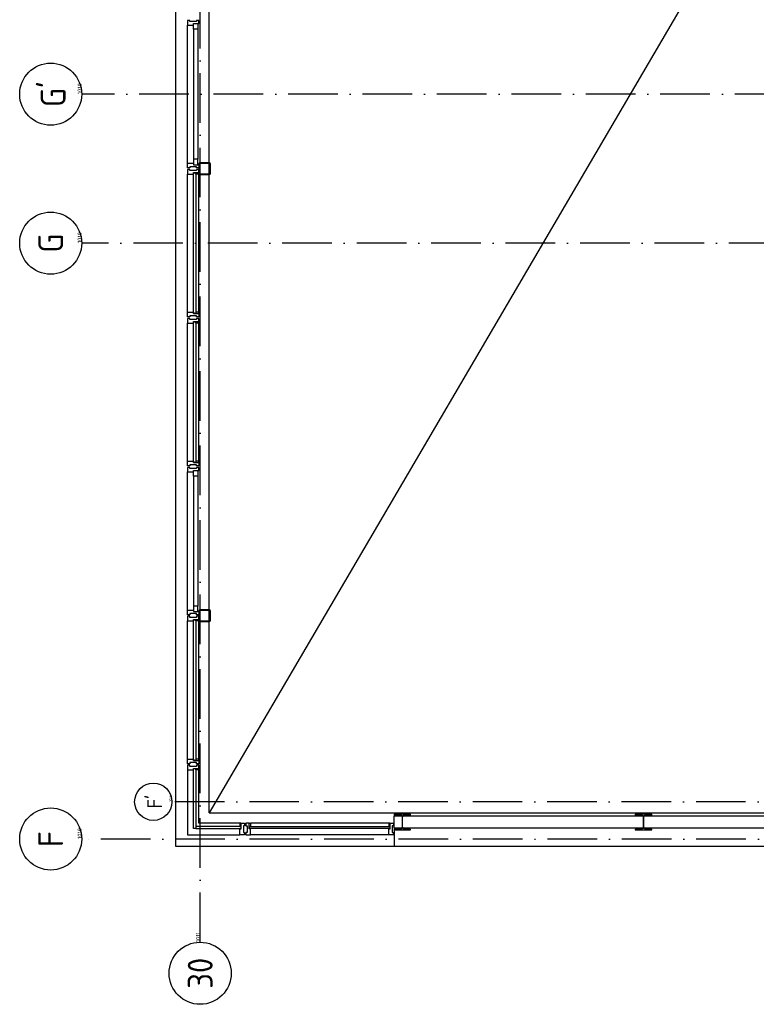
# Model space of a CAD drawing. Extents: x -39327 to 109237, y 358172 to 442272.
# Tile 12 of 96: x 7366 to 16272, y 401795 to 413693. Entities that reach past the tile are written whole.
import ezdxf
from ezdxf.enums import TextEntityAlignment as Align

# ---------------------------------------------------------------- set-up
doc = ezdxf.new("R2010")
doc.units = 0
doc.header["$LTSCALE"] = 100
doc.linetypes.add('DASHDOT', pattern=[9, 6, -1.5, 0, -1.5])
doc.layers.get('0').update_dxf_attribs({"linetype": 'CONTINUOUS'})
for name, color, linetype in [('AL$1----_ALGEMEEN', 7, 'CONTINUOUS'), ('AL$7----_STRAMIEN', 1, 'DASHDOT'), ('AL21----_BUITENWAND', 4, 'CONTINUOUS'), ('AL22----_BINNENWAND', 7, 'CONTINUOUS'), ('AL31----_BUITENKOZ', 7, 'CONTINUOUS'), ('ALN-----_BLOCKNAAM', 2, 'CONTINUOUS'), ('ALXOU---_GLAS', 7, 'CONTINUOUS')]:
    doc.layers.add(name, color=color, linetype=linetype)
doc.styles.get("Standard").update_dxf_attribs({"font": 'ISOCP'})

# ---------------------------------------------------------------- blocks, each defined once
blk = doc.blocks.new('1010')
at = {"layer": 'AL$7----_STRAMIEN', "color": 7, "linetype": 'CONTINUOUS'}
blk.add_circle((0, 750), 750, dxfattribs=at)
at = {"layer": 'ALN-----_BLOCKNAAM', "linetype": 'CONTINUOUS'}
blk.add_text('1010', height=100, dxfattribs=at).set_placement((0, 0))
blk = doc.blocks.new('1011')
at = {"layer": 'AL$7----_STRAMIEN', "color": 7, "linetype": 'CONTINUOUS'}
blk.add_circle((-750, 0), 750, dxfattribs=at)
at = {"layer": 'ALN-----_BLOCKNAAM', "linetype": 'CONTINUOUS'}
blk.add_text('1011', height=100, dxfattribs=at).set_placement((0, 0))

msp = doc.modelspace()

# ---------------------------------------------------------------- linework, layer by layer
at = {"color": 8, "linetype": 'CONTINUOUS'}
for p, q in [((9533, 411950.8), (9533, 411834.8)), ((9541, 411950.8), (9541, 411834.8)), ((9661, 411962.8), (9545, 411962.8)), ((9661, 411954.8), (9545, 411954.8)), ((9665, 411834.8), (9665, 411950.8)), ((9673, 411834.8), (9673, 411950.8)), ((9545, 411830.8), (9661, 411830.8)), ((9545, 411822.8), (9661, 411822.8)), ((9533, 406550.8), (9533, 406434.8)), ((9541, 406550.8), (9541, 406434.8)), ((9661, 406562.8), (9545, 406562.8)), ((9661, 406554.8), (9545, 406554.8)), ((9665, 406434.8), (9665, 406550.8)), ((9673, 406434.8), (9673, 406550.8)), ((9545, 406430.8), (9661, 406430.8)), ((9545, 406422.8), (9661, 406422.8)), ((12093, 404092.8), (11893, 404092.8)), ((11893, 404092.8), (11893, 404082.8)), ((11893, 404082.8), (11971.7, 404082.8)), ((11989.7, 404064.8), (11989.7, 403930.8)), ((11996.2, 403930.8), (11996.2, 404064.8)), ((12014.2, 404082.8), (12093, 404082.8)), ((12093, 404082.8), (12093, 404092.8)), ((11971.7, 403912.8), (11893, 403912.8)), ((11893, 403912.8), (11893, 403902.8)), ((11893, 403902.8), (12093, 403902.8)), ((12093, 403912.8), (12014.2, 403912.8)), ((12093, 403902.8), (12093, 403912.8))]:
    msp.add_line(p, q, dxfattribs=at)
msp.add_lwpolyline([(14911.2, 404064.8, -0.4142136), (14929.2, 404082.8), (15008, 404082.8), (15008, 404092.8), (14808, 404092.8), (14808, 404082.8), (14886.7, 404082.8, -0.4142136), (14904.7, 404064.8), (14904.7, 403930.8, -0.4142136), (14886.7, 403912.8), (14808, 403912.8), (14808, 403902.8), (15008, 403902.8), (15008, 403912.8), (14929.2, 403912.8, -0.4142136), (14911.2, 403930.8)], format="xyb", close=True, dxfattribs=at)
for centre, radius, start, end in [((9545, 411950.8), 12, 90, 180), ((9545, 411950.8), 4, 90, 180), ((9661, 411950.8), 12, 0, 90), ((9661, 411950.8), 4, 0, 90), ((9545, 411834.8), 12, 180, 270), ((9545, 411834.8), 4, 180, 270), ((9661, 411834.8), 4, 270, 0), ((9661, 411834.8), 12, 270, 0), ((9545, 406550.8), 12, 90, 180), ((9545, 406550.8), 4, 90, 180), ((9661, 406550.8), 12, 0, 90), ((9661, 406550.8), 4, 0, 90), ((9545, 406434.8), 12, 180, 270), ((9545, 406434.8), 4, 180, 270), ((9661, 406434.8), 4, 270, 0), ((9661, 406434.8), 12, 270, 0), ((11971.7, 404064.8), 18, 0, 90), ((12014.2, 404064.8), 18, 90, 180), ((11971.7, 403930.8), 18, 270, 0), ((12014.2, 403930.8), 18, 180, 270)]:
    msp.add_arc(centre, radius, start, end, dxfattribs=at)
at = {"layer": 'AL$1----_ALGEMEEN', "color": 8}
for p, q in [((22018, 425207.8), (9658, 404107.8)), ((9658, 404107.8), (22018, 404107.8))]:
    msp.add_line(p, q, dxfattribs=at)
at = {"layer": 'AL$7----_STRAMIEN', "color": 1}
for p, q in [((9548, 402545.4), (9548, 438822.2)), ((31013.3, 412792.8), (8116, 412792.8)), ((32743.1, 410992.8), (8116, 410992.8)), ((80950.4, 404242.8), (9206, 404242.8)), ((86354.3, 403792.8), (8116, 403792.8))]:
    msp.add_line(p, q, dxfattribs=at)
at = {"layer": 'AL21----_BUITENWAND', "color": 8}
for p, q in [((9253, 403702.8), (9253, 424492.8)), ((11893, 404072.8), (22018, 404072.8)), ((11893, 403922.8), (11893, 404072.8)), ((22018, 403922.8), (11893, 403922.8)), ((11893, 403902.8), (11893, 403702.8)), ((11893, 403702.8), (9253, 403702.8)), ((21788, 403702.8), (11893, 403702.8))]:
    msp.add_line(p, q, dxfattribs=at)
at = {"layer": 'AL22----_BINNENWAND', "color": 8}
msp.add_line((9658, 404107.8), (9658, 424492.8), dxfattribs=at)
at = {"layer": 'AL31----_BUITENKOZ', "color": 8, "linetype": 'CONTINUOUS'}
for p, q in [((9400, 413683.8), (9394, 413683.8)), ((9394, 413683.8), (9394, 413664.8)), ((9414, 413683.8), (9400, 413683.8)), ((9423, 413683.8), (9414, 413683.8)), ((9414, 413683.8), (9414, 413683.8)), ((9423, 413669.8), (9423, 413683.8)), ((9513, 413683.8), (9503, 413683.8)), ((9503, 413683.8), (9503, 413669.8)), ((9527, 413683.8), (9513, 413683.8)), ((9513, 413683.8), (9513, 413683.8)), ((9533, 413683.8), (9527, 413683.8)), ((9533, 413644.8), (9533, 413683.8)), ((9394, 413664.8), (9394, 413627.8)), ((9394, 413627.8), (9401, 413627.8)), ((9401, 413627.8), (9405, 413627.8)), ((9405, 413627.8), (9413, 413627.8)), ((9413, 413627.8), (9466, 413627.8)), ((9503, 413669.8), (9423, 413669.8)), ((9466, 413627.8), (9466, 413644.8)), ((9466, 413644.8), (9533, 413644.8)), ((9466, 413644.8), (9520, 413644.8)), ((9466, 413577.8), (9466, 413644.8)), ((9520, 413577.8), (9466, 413577.8)), ((9520, 413644.8), (9520, 413577.8)), ((9520, 412007.8), (9466, 412007.8)), ((9466, 412007.8), (9466, 411940.8)), ((9520, 411940.8), (9520, 412007.8)), ((9394, 411920.7), (9394, 411957.8)), ((9394, 411957.8), (9401, 411957.8)), ((9394, 411901.8), (9394, 411920.7)), ((9400, 411901.8), (9394, 411901.8)), ((9413.5, 411901.8), (9400, 411901.8)), ((9401, 411957.8), (9405, 411957.8)), ((9405, 411957.8), (9413, 411957.8)), ((9413, 411957.8), (9466, 411957.8)), ((9423.5, 411901.8), (9413.5, 411901.8)), ((9413.5, 411901.8), (9413.5, 411901.8)), ((9503.5, 411915.8), (9423.5, 411915.8)), ((9423.5, 411915.8), (9423.5, 411901.8)), ((9466, 411957.8), (9466, 411940.8)), ((9466, 411940.8), (9533, 411940.8)), ((9466, 411940.8), (9520, 411940.8)), ((9503.5, 411901.8), (9503.5, 411915.8)), ((9513, 411901.8), (9503.5, 411901.8)), ((9527, 411901.8), (9513, 411901.8)), ((9513, 411901.8), (9513, 411901.8)), ((9533, 411901.8), (9527, 411901.8)), ((9533, 411940.8), (9533, 411901.8)), ((9400, 411883.8), (9394, 411883.8)), ((9394, 411883.8), (9394, 411864.8)), ((9394, 411864.8), (9394, 411827.8)), ((9394, 411827.8), (9401, 411827.8)), ((9414, 411883.8), (9400, 411883.8)), ((9401, 411827.8), (9405, 411827.8)), ((9405, 411827.8), (9413, 411827.8)), ((9413, 411827.8), (9466, 411827.8)), ((9423, 411883.8), (9414, 411883.8)), ((9414, 411883.8), (9414, 411883.8)), ((9423, 411869.8), (9423, 411883.8)), ((9503, 411869.8), (9423, 411869.8)), ((9466, 411827.8), (9466, 411844.8)), ((9466, 411844.8), (9533, 411844.8)), ((9496, 411844.8), (9528, 411844.8)), ((9496, 411827.8), (9496, 411844.8)), ((9533, 411827.8), (9496, 411827.8)), ((9513, 411883.8), (9503, 411883.8)), ((9503, 411883.8), (9503, 411869.8)), ((9527, 411883.8), (9513, 411883.8)), ((9513, 411883.8), (9513, 411883.8)), ((9533, 411883.8), (9527, 411883.8)), ((9528, 411844.8), (9528, 411839.8)), ((9528, 411839.8), (9533, 411839.8)), ((9533, 411844.8), (9533, 411883.8)), ((9533, 411839.8), (9533, 411827.8)), ((9394, 410120.7), (9394, 410157.8)), ((9394, 410157.8), (9401, 410157.8)), ((9394, 410101.8), (9394, 410120.7)), ((9401, 410157.8), (9405, 410157.8)), ((9405, 410157.8), (9413, 410157.8)), ((9413, 410157.8), (9466, 410157.8)), ((9503.5, 410115.8), (9423.5, 410115.8)), ((9423.5, 410115.8), (9423.5, 410101.8)), ((9466, 410157.8), (9466, 410140.8)), ((9466, 410140.8), (9533, 410140.8)), ((9533, 410157.8), (9496, 410157.8)), ((9496, 410157.8), (9496, 410140.8)), ((9496, 410140.8), (9528, 410140.8)), ((9503.5, 410101.8), (9503.5, 410115.8)), ((9528, 410140.8), (9528, 410145.8)), ((9528, 410145.8), (9533, 410145.8)), ((9533, 410145.8), (9533, 410157.8)), ((9533, 410140.8), (9533, 410101.8)), ((9400, 410101.8), (9394, 410101.8)), ((9400, 410083.8), (9394, 410083.8)), ((9394, 410083.8), (9394, 410064.8)), ((9394, 410064.8), (9394, 410027.8)), ((9394, 410027.8), (9401, 410027.8)), ((9413.5, 410101.8), (9400, 410101.8)), ((9414, 410083.8), (9400, 410083.8)), ((9401, 410027.8), (9405, 410027.8)), ((9405, 410027.8), (9413, 410027.8)), ((9413, 410027.8), (9466, 410027.8)), ((9423.5, 410101.8), (9413.5, 410101.8)), ((9413.5, 410101.8), (9413.5, 410101.8)), ((9423, 410083.8), (9414, 410083.8)), ((9414, 410083.8), (9414, 410083.8)), ((9423, 410069.8), (9423, 410083.8)), ((9503, 410069.8), (9423, 410069.8)), ((9466, 410027.8), (9466, 410044.8)), ((9466, 410044.8), (9533, 410044.8)), ((9496, 410044.8), (9528, 410044.8)), ((9496, 410027.8), (9496, 410044.8)), ((9533, 410027.8), (9496, 410027.8)), ((9513, 410083.8), (9503, 410083.8)), ((9503, 410083.8), (9503, 410069.8)), ((9513, 410101.8), (9503.5, 410101.8)), ((9527, 410101.8), (9513, 410101.8)), ((9513, 410101.8), (9513, 410101.8)), ((9527, 410083.8), (9513, 410083.8)), ((9513, 410083.8), (9513, 410083.8)), ((9533, 410101.8), (9527, 410101.8)), ((9533, 410083.8), (9527, 410083.8)), ((9528, 410044.8), (9528, 410039.8)), ((9528, 410039.8), (9533, 410039.8)), ((9533, 410044.8), (9533, 410083.8)), ((9533, 410039.8), (9533, 410027.8)), ((9394, 408320.7), (9394, 408357.8)), ((9394, 408357.8), (9401, 408357.8)), ((9394, 408301.8), (9394, 408320.7)), ((9401, 408357.8), (9405, 408357.8)), ((9405, 408357.8), (9413, 408357.8)), ((9413, 408357.8), (9466, 408357.8)), ((9466, 408357.8), (9466, 408340.8)), ((9466, 408340.8), (9533, 408340.8)), ((9533, 408357.8), (9496, 408357.8)), ((9496, 408357.8), (9496, 408340.8)), ((9496, 408340.8), (9528, 408340.8)), ((9528, 408340.8), (9528, 408345.8)), ((9528, 408345.8), (9533, 408345.8)), ((9533, 408345.8), (9533, 408357.8)), ((9533, 408340.8), (9533, 408301.8)), ((9400, 408301.8), (9394, 408301.8)), ((9400, 408283.8), (9394, 408283.8)), ((9394, 408283.8), (9394, 408264.8)), ((9394, 408264.8), (9394, 408227.8)), ((9394, 408227.8), (9401, 408227.8)), ((9413.5, 408301.8), (9400, 408301.8)), ((9414, 408283.8), (9400, 408283.8)), ((9401, 408227.8), (9405, 408227.8)), ((9405, 408227.8), (9413, 408227.8)), ((9413, 408227.8), (9466, 408227.8)), ((9423.5, 408301.8), (9413.5, 408301.8)), ((9413.5, 408301.8), (9413.5, 408301.8)), ((9423, 408283.8), (9414, 408283.8)), ((9414, 408283.8), (9414, 408283.8)), ((9423, 408269.8), (9423, 408283.8)), ((9503, 408269.8), (9423, 408269.8)), ((9503.5, 408315.8), (9423.5, 408315.8)), ((9423.5, 408315.8), (9423.5, 408301.8)), ((9466, 408227.8), (9466, 408244.8)), ((9466, 408244.8), (9533, 408244.8)), ((9466, 408244.8), (9520, 408244.8)), ((9466, 408177.8), (9466, 408244.8)), ((9513, 408283.8), (9503, 408283.8)), ((9503, 408283.8), (9503, 408269.8)), ((9503.5, 408301.8), (9503.5, 408315.8)), ((9513, 408301.8), (9503.5, 408301.8)), ((9527, 408301.8), (9513, 408301.8)), ((9513, 408301.8), (9513, 408301.8)), ((9527, 408283.8), (9513, 408283.8)), ((9513, 408283.8), (9513, 408283.8)), ((9520, 408244.8), (9520, 408177.8)), ((9533, 408301.8), (9527, 408301.8)), ((9533, 408283.8), (9527, 408283.8)), ((9533, 408244.8), (9533, 408283.8)), ((9520, 408177.8), (9466, 408177.8)), ((9394, 406520.7), (9394, 406557.8)), ((9394, 406557.8), (9401, 406557.8)), ((9401, 406557.8), (9405, 406557.8)), ((9405, 406557.8), (9413, 406557.8)), ((9413, 406557.8), (9466, 406557.8)), ((9520, 406607.8), (9466, 406607.8)), ((9466, 406607.8), (9466, 406540.8)), ((9466, 406557.8), (9466, 406540.8)), ((9466, 406540.8), (9533, 406540.8)), ((9466, 406540.8), (9520, 406540.8)), ((9520, 406540.8), (9520, 406607.8)), ((9533, 406540.8), (9533, 406501.8)), ((9394, 406501.8), (9394, 406520.7)), ((9400, 406501.8), (9394, 406501.8)), ((9400, 406483.8), (9394, 406483.8)), ((9394, 406483.8), (9394, 406464.8)), ((9394, 406464.8), (9394, 406427.8)), ((9394, 406427.8), (9401, 406427.8)), ((9413.5, 406501.8), (9400, 406501.8)), ((9414, 406483.8), (9400, 406483.8)), ((9401, 406427.8), (9405, 406427.8)), ((9405, 406427.8), (9413, 406427.8)), ((9413, 406427.8), (9466, 406427.8)), ((9423.5, 406501.8), (9413.5, 406501.8)), ((9413.5, 406501.8), (9413.5, 406501.8)), ((9423, 406483.8), (9414, 406483.8)), ((9414, 406483.8), (9414, 406483.8)), ((9423, 406469.8), (9423, 406483.8)), ((9503, 406469.8), (9423, 406469.8)), ((9503.5, 406515.8), (9423.5, 406515.8)), ((9423.5, 406515.8), (9423.5, 406501.8)), ((9466, 406427.8), (9466, 406444.8)), ((9466, 406444.8), (9533, 406444.8)), ((9496, 406444.8), (9528, 406444.8)), ((9496, 406427.8), (9496, 406444.8)), ((9533, 406427.8), (9496, 406427.8)), ((9513, 406483.8), (9503, 406483.8)), ((9503, 406483.8), (9503, 406469.8)), ((9503.5, 406501.8), (9503.5, 406515.8)), ((9513, 406501.8), (9503.5, 406501.8)), ((9527, 406501.8), (9513, 406501.8)), ((9513, 406501.8), (9513, 406501.8)), ((9527, 406483.8), (9513, 406483.8)), ((9513, 406483.8), (9513, 406483.8)), ((9533, 406501.8), (9527, 406501.8)), ((9533, 406483.8), (9527, 406483.8)), ((9528, 406444.8), (9528, 406439.8)), ((9528, 406439.8), (9533, 406439.8)), ((9533, 406444.8), (9533, 406483.8)), ((9533, 406439.8), (9533, 406427.8)), ((9394, 404720.7), (9394, 404757.8)), ((9394, 404757.8), (9401, 404757.8)), ((9401, 404757.8), (9405, 404757.8)), ((9405, 404757.8), (9413, 404757.8)), ((9413, 404757.8), (9466, 404757.8)), ((9466, 404757.8), (9466, 404740.8)), ((9533, 404757.8), (9496, 404757.8)), ((9496, 404757.8), (9496, 404740.8)), ((9533, 404745.8), (9533, 404757.8)), ((9394, 404701.8), (9394, 404720.7)), ((9400, 404701.8), (9394, 404701.8)), ((9400, 404683.9), (9394, 404683.9)), ((9394, 404683.9), (9394, 404665)), ((9394, 404665), (9394, 404627.9)), ((9413.5, 404701.8), (9400, 404701.8)), ((9414, 404683.9), (9400, 404683.9)), ((9423.5, 404701.8), (9413.5, 404701.8)), ((9413.5, 404701.8), (9413.5, 404701.8)), ((9423.5, 404683.9), (9414, 404683.9)), ((9414, 404683.9), (9414, 404683.9)), ((9503.5, 404715.8), (9423.5, 404715.8)), ((9423.5, 404715.8), (9423.5, 404701.8)), ((9423.5, 404669.9), (9423.5, 404683.9)), ((9503.5, 404669.9), (9423.5, 404669.9)), ((9466, 404740.8), (9533, 404740.8)), ((9466, 404627.9), (9466, 404644.9)), ((9466, 404644.9), (9533, 404644.9)), ((9496, 404740.8), (9528, 404740.8)), ((9496, 404644.9), (9528, 404644.9)), ((9496, 404627.9), (9496, 404644.9)), ((9503.5, 404701.8), (9503.5, 404715.8)), ((9513, 404701.8), (9503.5, 404701.8)), ((9513, 404683.9), (9503.5, 404683.9)), ((9503.5, 404683.9), (9503.5, 404669.9)), ((9527, 404701.8), (9513, 404701.8)), ((9513, 404701.8), (9513, 404701.8)), ((9527, 404683.9), (9513, 404683.9)), ((9513, 404683.9), (9513, 404683.9)), ((9533, 404701.8), (9527, 404701.8)), ((9533, 404683.9), (9527, 404683.9)), ((9528, 404740.8), (9528, 404745.8)), ((9528, 404745.8), (9533, 404745.8)), ((9528, 404644.9), (9528, 404639.9)), ((9528, 404639.9), (9533, 404639.9)), ((9533, 404740.8), (9533, 404701.8)), ((9533, 404644.9), (9533, 404683.9)), ((9533, 404639.9), (9533, 404627.9)), ((9394, 404627.9), (9401, 404627.9)), ((9401, 404627.9), (9405, 404627.9)), ((9405, 404627.9), (9413, 404627.9)), ((9413, 404627.9), (9466, 404627.9)), ((9533, 404627.9), (9496, 404627.9)), ((10040, 403982.9), (10028, 403982.9)), ((10028, 403982.9), (10028, 403945.9)), ((10028, 403945.9), (10045, 403945.9)), ((10028, 403862.9), (10028, 403915.9)), ((10028, 403915.9), (10045, 403915.9)), ((10040, 403977.9), (10040, 403982.9)), ((10045, 403977.9), (10040, 403977.9)), ((10045, 403982.9), (10084, 403982.9)), ((10045, 403915.9), (10045, 403982.9)), ((10045, 403945.9), (10045, 403977.9)), ((10084, 403953.4), (10070, 403953.4)), ((10070, 403953.4), (10070, 403873.4)), ((10084, 403982.9), (10084, 403976.9)), ((10084, 403976.9), (10084, 403962.9)), ((10084, 403962.9), (10084, 403962.9)), ((10084, 403962.9), (10084, 403953.4)), ((10141, 403982.8), (10102, 403982.8)), ((10102, 403982.8), (10102, 403976.8)), ((10102, 403976.8), (10102, 403962.8)), ((10102, 403962.8), (10102, 403962.8)), ((10102, 403962.8), (10102, 403952.8)), ((10102, 403952.8), (10116, 403952.8)), ((10116, 403952.8), (10116, 403872.8)), ((10141, 403915.8), (10141, 403982.8)), ((10141, 403945.8), (10141, 403977.8)), ((10141, 403977.8), (10146, 403977.8)), ((10158, 403945.8), (10141, 403945.8)), ((10158, 403915.8), (10141, 403915.8)), ((10146, 403977.8), (10146, 403982.8)), ((10146, 403982.8), (10158, 403982.8)), ((10158, 403982.8), (10158, 403945.8)), ((10158, 403862.8), (10158, 403915.8)), ((11840, 403982.8), (11828, 403982.8)), ((11828, 403982.8), (11828, 403945.8)), ((11828, 403945.8), (11845, 403945.8)), ((11828, 403862.8), (11828, 403915.8)), ((11828, 403915.8), (11845, 403915.8)), ((11840, 403977.8), (11840, 403982.8)), ((11845, 403977.8), (11840, 403977.8)), ((11845, 403982.8), (11884, 403982.8)), ((11845, 403915.8), (11845, 403982.8)), ((11845, 403945.8), (11845, 403977.8)), ((11884, 403953.3), (11870, 403953.3)), ((11870, 403953.3), (11870, 403873.3)), ((11884, 403982.8), (11884, 403976.8)), ((11884, 403976.8), (11884, 403962.8)), ((11884, 403962.8), (11884, 403962.8)), ((11884, 403962.8), (11884, 403953.3)), ((10028, 403854.9), (10028, 403862.9)), ((10028, 403850.9), (10028, 403854.9)), ((10028, 403843.9), (10028, 403850.9)), ((10065.1, 403843.9), (10028, 403843.9)), ((10084, 403843.9), (10065.1, 403843.9)), ((10070, 403873.4), (10084, 403873.4)), ((10084, 403873.4), (10084, 403863.9)), ((10084, 403863.9), (10084, 403863.9)), ((10084, 403863.9), (10084, 403849.9)), ((10084, 403849.9), (10084, 403843.9)), ((10116, 403872.8), (10102, 403872.8)), ((10102, 403872.8), (10102, 403863.8)), ((10102, 403863.8), (10102, 403863.8)), ((10102, 403863.8), (10102, 403849.8)), ((10102, 403849.8), (10102, 403843.8)), ((10102, 403843.8), (10120.9, 403843.8)), ((10120.9, 403843.8), (10158, 403843.8)), ((10158, 403854.8), (10158, 403862.8)), ((10158, 403850.8), (10158, 403854.8)), ((10158, 403843.8), (10158, 403850.8)), ((11828, 403854.8), (11828, 403862.8)), ((11828, 403850.8), (11828, 403854.8)), ((11828, 403843.8), (11828, 403850.8)), ((11865.1, 403843.8), (11828, 403843.8)), ((11884, 403843.8), (11865.1, 403843.8)), ((11870, 403873.3), (11884, 403873.3)), ((11884, 403873.3), (11884, 403863.3)), ((11884, 403863.3), (11884, 403863.3)), ((11884, 403863.3), (11884, 403849.8)), ((11884, 403849.8), (11884, 403843.8))]:
    msp.add_line(p, q, dxfattribs=at)
at = {"layer": 'AL31----_BUITENKOZ', "color": 8}
for p, q in [((9394, 411957.8), (9394, 413627.8)), ((9466, 413577.8), (9466, 412007.8)), ((9520, 413577.8), (9520, 412007.8)), ((9394, 410157.8), (9394, 411827.8)), ((9533, 410157.8), (9533, 411827.8)), ((9394, 408357.8), (9394, 410027.8)), ((9533, 408357.8), (9533, 410027.8)), ((9394, 406557.8), (9394, 408227.8)), ((9466, 408177.8), (9466, 406607.8)), ((9520, 408177.8), (9520, 406607.8)), ((9394, 404757.8), (9394, 406427.8)), ((9533, 404757.8), (9533, 406427.8)), ((9394, 404627.9), (9394, 403843.9)), ((9533, 403982.9), (9533, 404627.9)), ((10028, 403982.9), (9533, 403982.9)), ((11828, 403982.8), (10158, 403982.8)), ((9394, 403843.9), (10028, 403843.9)), ((11828, 403843.8), (10158, 403843.8))]:
    msp.add_line(p, q, dxfattribs=at)
at = {"layer": 'ALXOU---_GLAS', "color": 8}
for p, q in [((9468, 411842.8), (9494, 411842.8)), ((9468, 410142.8), (9468, 411842.8)), ((9494, 411842.8), (9494, 410142.8)), ((9494, 410142.8), (9468, 410142.8)), ((9468, 410042.8), (9494, 410042.8)), ((9468, 408342.8), (9468, 410042.8)), ((9494, 410042.8), (9494, 408342.8)), ((9494, 408342.8), (9468, 408342.8)), ((9468, 406442.8), (9494, 406442.8)), ((9468, 404742.8), (9468, 406442.8)), ((9494, 406442.8), (9494, 404742.8)), ((9494, 404742.8), (9468, 404742.8)), ((9468, 404642.9), (9494, 404642.9)), ((9468, 403917.9), (9468, 404642.9)), ((9494, 404642.9), (9494, 403917.9)), ((9494, 403917.9), (9468, 403917.9)), ((10043, 403943.9), (9494, 403943.9)), ((9494, 403943.9), (9494, 403917.9)), ((9494, 403917.9), (10043, 403917.9)), ((10043, 403917.9), (10043, 403943.9)), ((10143, 403917.8), (10143, 403943.8)), ((10143, 403943.8), (11843, 403943.8)), ((11843, 403917.8), (10143, 403917.8)), ((11843, 403943.8), (11843, 403917.8))]:
    msp.add_line(p, q, dxfattribs=at)

# ---------------------------------------------------------------- block references
at = {"layer": 'AL$7----_STRAMIEN'}
ref = msp.add_blockref('1010', (8116, 412792.8), dxfattribs=dict(at, xscale=0.5, yscale=0.5, zscale=0.5, rotation=90))
ref.add_attrib('STR-NAAM', "G'", dxfattribs={"color": 3, "linetype": 'CONTINUOUS', "height": 300, "rotation": 90}).set_placement((7741, 412792.8), align=Align.MIDDLE)
ref = msp.add_blockref('1010', (8116, 410992.8), dxfattribs=dict(at, xscale=0.5, yscale=0.5, zscale=0.5, rotation=90))
ref.add_attrib('STR-NAAM', 'G', dxfattribs={"color": 3, "linetype": 'CONTINUOUS', "height": 300, "rotation": 90}).set_placement((7741, 410992.8), align=Align.MIDDLE)
ref = msp.add_blockref('1010', (9206, 404242.8), dxfattribs=dict(at, xscale=0.3, yscale=0.3, zscale=0.3, rotation=90))
ref.add_attrib('STR-NAAM', "F'", dxfattribs={"color": 3, "linetype": 'CONTINUOUS', "height": 180, "rotation": 90}).set_placement((8981, 404242.8), align=Align.MIDDLE)
ref = msp.add_blockref('1010', (8116, 403792.8), dxfattribs=dict(at, xscale=0.5, yscale=0.5, zscale=0.5, rotation=90))
ref.add_attrib('STR-NAAM', 'F', dxfattribs={"color": 3, "linetype": 'CONTINUOUS', "height": 300, "rotation": 90}).set_placement((7741, 403792.8), align=Align.MIDDLE)
ref = msp.add_blockref('1011', (9548, 402545.4), dxfattribs=dict(at, xscale=0.5, yscale=0.5, zscale=0.5, rotation=90))
ref.add_attrib('STR-NAAM', '30', dxfattribs={"color": 3, "linetype": 'CONTINUOUS', "height": 300, "rotation": 90}).set_placement((9548, 402170.4), align=Align.MIDDLE)

doc.saveas('drawing.dxf')
